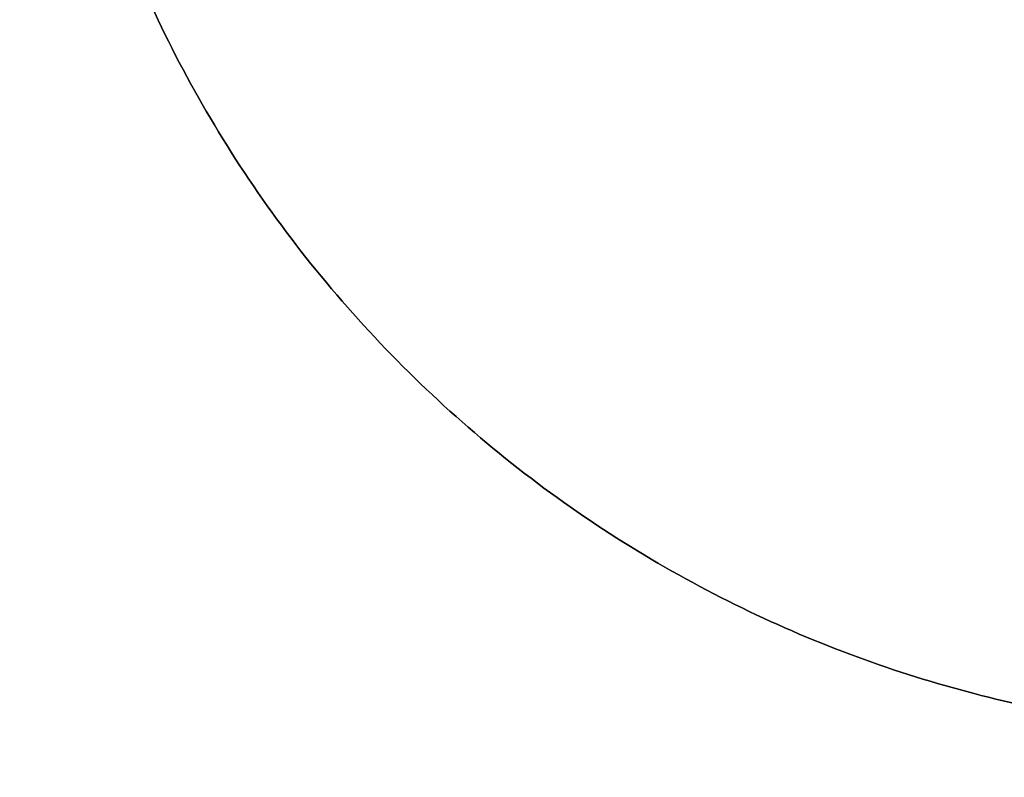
# Model space of a CAD drawing. Header units: millimetres. Extents: x 254 to 1852, y -34 to 722.
# Tile 177 of 256: x 291 to 295, y 65 to 68. Entities that reach past the tile are written whole.
import ezdxf

# ---------------------------------------------------------------- set-up
doc = ezdxf.new("R2010")
doc.units = ezdxf.units.MM
doc.header["$MEASUREMENT"] = 0
doc.layers.add('Turn 2 seater Sofa', color=7, linetype='Continuous', true_color=0x000000)

msp = doc.modelspace()

# ---------------------------------------------------------------- linework, layer by layer
at = {"layer": 'Turn 2 seater Sofa'}
for points, weights, knots in [([(291.0618, 70.2914, 257.8193), (291.0618, 65.2914, 257.8193), (296.0618, 65.2914, 257.8193), (301.0618, 65.2914, 257.8193), (301.0618, 70.2914, 257.8193)], [1, 0.707106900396, 1, 0.707106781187, 1], [-31.415927, -31.415927, -31.415927, -23.561946, -23.561946, -15.707964, -15.707964, -15.707964]), ([(301.0618, 70.2914, 259.8193), (301.0618, 65.2914, 259.8193), (296.0618, 65.2914, 259.8193), (291.0618, 65.2914, 259.8193), (291.0618, 70.2914, 259.8193)], [1, 0.707106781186, 1, 0.707106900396, 1], [15.707964, 15.707964, 15.707964, 23.561946, 23.561946, 31.415927, 31.415927, 31.415927])]:
    msp.add_rational_spline(points, weights, degree=2, knots=knots, dxfattribs=at)
for points in [[(260.3627, 9.1381, 268.8136), (274.1808, 3.3242, 267.4002), (291.4099, 5.1247, 267.9735), (298.8723, 67.8498, 261.9976), (306.7168, 67.2021, 276.3954), (312.888, 66.6926, 291.468)], [(260.3627, 8.9241, 269.8894), (274.0219, 3.0413, 269.1687), (291.0233, 4.7952, 269.4549), (299.0313, 66.844, 262.2918), (306.7371, 66.1977, 276.5516), (312.8045, 65.6888, 291.468)]]:
    msp.add_open_spline(points, degree=5, dxfattribs=at)

doc.saveas('drawing.dxf')
